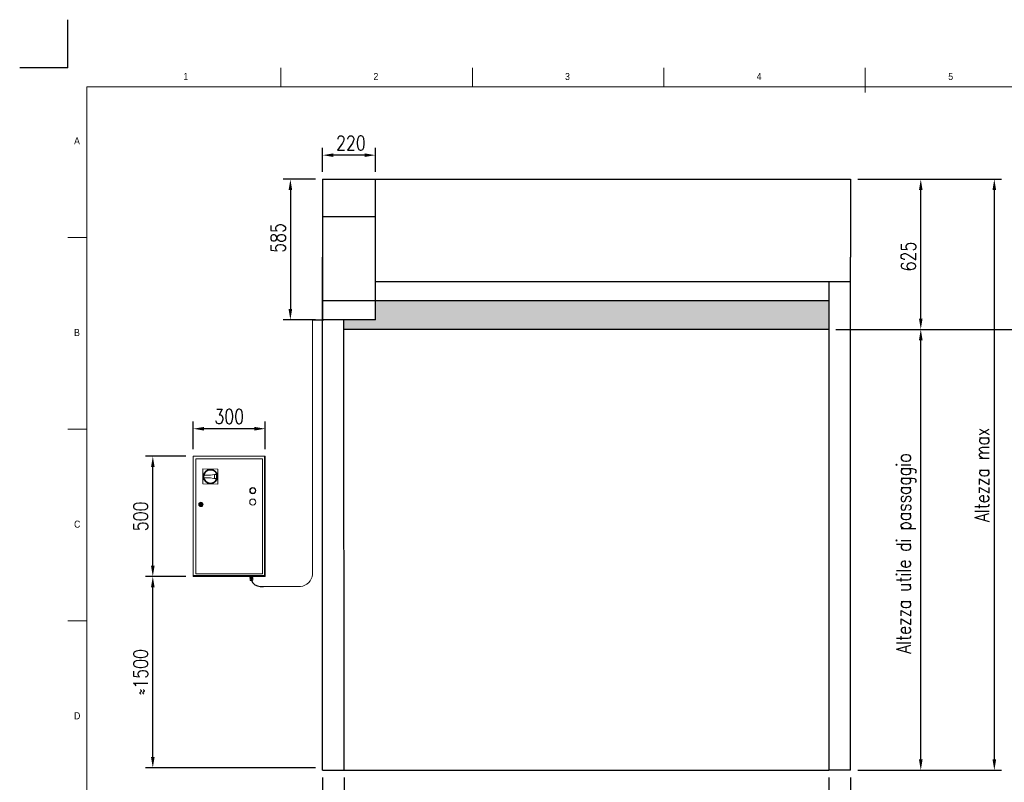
# Model space of a CAD drawing. Header units: millimetres. Extents: x 106533 to 120455, y 95328 to 100331.
# Tile 4 of 9: x 106533 to 110629, y 97157 to 100329. Entities that reach past the tile are written whole.
import ezdxf

# ---------------------------------------------------------------- set-up
doc = ezdxf.new("R2010")
doc.units = ezdxf.units.MM
doc.linetypes.add('ACAD_ISO02W100', pattern=[15, 12, -3])
for name, color, linetype in [('Disegno', 1, 'Continuous'), ('FORMAT', 7, 'Continuous'), ('Tratteggio', 4, 'ACAD_ISO02W100')]:
    doc.layers.add(name, color=color, linetype=linetype)
doc.styles.add('NYIP', font='romans.shx', dxfattribs={"width": 0.8})
doc.styles.add('SLDTEXTSTYLE0', font='GOTHIC.TTF', dxfattribs={"width": 0.913})
doc.dimstyles.new('STANDARD35', dxfattribs={"dimscale": 35, "dimtxt": 2, "dimasz": 1.5, "dimexe": 1, "dimexo": 1, "dimgap": 0.7, "dimtad": 1, "dimdec": 0, "dimdsep": 46, "dimtxsty": 'NYIP', "dimcen": 0, "dimclrd": 1, "dimclre": 1, "dimclrt": 2, "dimadec": 0, "dimazin": 0, "dimtfac": 1, "dimtdec": 0, "dimtix": 1, "dimtmove": 0, "dimatfit": 3, "dimfxl": 0, "dimtvp": 1, "dimtolj": 1, "dimtzin": 0, "dimarcsym": 0})

# ---------------------------------------------------------------- blocks, each defined once
blk = doc.blocks.new('A$C7C9C4F3F')
at = {"color": 7, "lineweight": 5}
blk.add_line((8295, 11245), (8295, 11504), dxfattribs=at)
at = {"layer": 'FORMAT', "color": 7, "lineweight": 5}
for p, q in [((2216, 11304), (2216, 11504)), ((4209, 11504), (4209, 11304)), ((6202, 11304), (6202, 11504)), ((16199, 11304), (199, 11304)), ((199, 11304), (199, 199)), ((199, 9738), (0, 9738)), ((0, 7745), (199, 7745)), ((0, 5752), (199, 5752))]:
    blk.add_line(p, q, dxfattribs=at)
at = {"color": 7, "lineweight": 5, "char_height": 73.8, "attachment_point": 1, "style": 'SLDTEXTSTYLE0'}
for s, insert in [('1', (1203, 11450)), ('2', (3180, 11450)), ('3', (5173, 11450)), ('4', (7166, 11450)), ('5', (9159, 11450)), ('A', (66, 10780)), ('B', (66, 8787)), ('C', (66, 6794)), ('D', (66, 4801))]:
    blk.add_mtext(s, dxfattribs=dict(at, insert=insert))
blk = doc.blocks.new('*D329')
at = {"color": 7, "lineweight": -2}
for p, q in [((107224.5, 98013), (107056.6, 98013)), ((107086.6, 97262.3), (107086.6, 97968)), ((107763, 97217.3), (107056.6, 97217.3))]:
    blk.add_line(p, q, dxfattribs=at)
at = {"color": 7}
for points in [[(107094.1, 97968), (107079.1, 97968), (107086.6, 98013)], [(107079.1, 97262.3), (107094.1, 97262.3), (107086.6, 97217.3)]]:
    blk.add_solid(points, dxfattribs=at)
at = {"layer": 'Defpoints', "color": 0}
for p in [(107086.6, 98013), (107254.5, 98013), (107793, 97217.3)]:
    blk.add_point(p, dxfattribs=at)
at = {"color": 7, "lineweight": 0, "insert": (107035.6, 97615.1), "char_height": 60, "attachment_point": 5, "rotation": 90, "style": 'NYIP'}
blk.add_mtext('\\A1;≈1500', dxfattribs=at)
blk = doc.blocks.new('*D330')
at = {"color": 7, "lineweight": -2}
for p, q in [((107224.1, 98513), (107056.6, 98513)), ((107086.6, 98058), (107086.6, 98468)), ((107224.1, 98013), (107056.6, 98013))]:
    blk.add_line(p, q, dxfattribs=at)
at = {"color": 7}
for points in [[(107094.1, 98468), (107079.1, 98468), (107086.6, 98513)], [(107079.1, 98058), (107094.1, 98058), (107086.6, 98013)]]:
    blk.add_solid(points, dxfattribs=at)
at = {"layer": 'Defpoints', "color": 0}
for p in [(107086.6, 98513), (107254.1, 98513), (107254.1, 98013)]:
    blk.add_point(p, dxfattribs=at)
at = {"color": 7, "lineweight": 0, "insert": (107035.6, 98263), "char_height": 60, "attachment_point": 5, "rotation": 90, "style": 'NYIP'}
blk.add_mtext('\\A1;500', dxfattribs=at)
blk = doc.blocks.new('*D331')
at = {"color": 7, "lineweight": -2}
for p, q in [((107793, 97176.8), (107793, 96950.8)), ((107883, 97176.8), (107883, 96950.8)), ((107793, 96980.8), (107583.2, 96980.8)), ((107748, 96980.8), (107703, 96980.8)), ((107883, 96980.8), (107793, 96980.8)), ((107928, 96980.8), (107973, 96980.8))]:
    blk.add_line(p, q, dxfattribs=at)
at = {"color": 7}
for points in [[(107748, 96973.3), (107748, 96988.3), (107793, 96980.8)], [(107928, 96988.3), (107928, 96973.3), (107883, 96980.8)]]:
    blk.add_solid(points, dxfattribs=at)
at = {"layer": 'Defpoints', "color": 0}
for p in [(107793, 97206.8), (107883, 97206.8), (107793, 96980.8)]:
    blk.add_point(p, dxfattribs=at)
at = {"color": 7, "lineweight": 0, "insert": (107643.1, 97031.8), "char_height": 60, "attachment_point": 5, "style": 'NYIP'}
blk.add_mtext('\\A1;90', dxfattribs=at)
blk = doc.blocks.new('*D332')
at = {"color": 7, "lineweight": -2}
for p, q in [((109899.9, 97176.8), (109899.9, 96944.8)), ((109989.9, 97176.8), (109989.9, 96944.8)), ((109854.9, 96974.8), (109809.9, 96974.8)), ((109989.9, 96974.8), (109899.9, 96974.8)), ((109989.9, 96974.8), (110199.6, 96974.8)), ((110034.9, 96974.8), (110079.9, 96974.8))]:
    blk.add_line(p, q, dxfattribs=at)
at = {"color": 7}
for points in [[(109854.9, 96967.3), (109854.9, 96982.3), (109899.9, 96974.8)], [(110034.9, 96982.3), (110034.9, 96967.3), (109989.9, 96974.8)]]:
    blk.add_solid(points, dxfattribs=at)
at = {"layer": 'Defpoints', "color": 0}
for p in [(109899.9, 97206.8), (109989.9, 97206.8), (109899.9, 96974.8)]:
    blk.add_point(p, dxfattribs=at)
at = {"color": 7, "lineweight": 0, "insert": (110139.8, 97025.8), "char_height": 60, "attachment_point": 5, "style": 'NYIP'}
blk.add_mtext('\\A1;90', dxfattribs=at)
blk = doc.blocks.new('*D333')
at = {"color": 7, "lineweight": -2}
for p, q in [((107883, 97176.8), (107883, 96950.8)), ((109899.9, 97176.8), (109899.9, 96950.8)), ((107928, 96980.8), (109854.9, 96980.8))]:
    blk.add_line(p, q, dxfattribs=at)
at = {"color": 7}
for points in [[(107928, 96988.3), (107928, 96973.3), (107883, 96980.8)], [(109854.9, 96973.3), (109854.9, 96988.3), (109899.9, 96980.8)]]:
    blk.add_solid(points, dxfattribs=at)
at = {"layer": 'Defpoints', "color": 0}
for p in [(107883, 97206.8), (109899.9, 97206.8), (109899.9, 96980.8)]:
    blk.add_point(p, dxfattribs=at)
at = {"color": 7, "lineweight": 0, "insert": (108885, 97041.8), "char_height": 60, "attachment_point": 5, "style": 'NYIP'}
blk.add_mtext('\\A1;Larghezza utile di passaggio', dxfattribs=at)
blk = doc.blocks.new('*D334')
at = {"color": 7, "lineweight": -2}
for p, q in [((109928.2, 99040.8), (110311.9, 99040.8)), ((110281.9, 97251.8), (110281.9, 98995.8)), ((110019.9, 97206.8), (110311.9, 97206.8))]:
    blk.add_line(p, q, dxfattribs=at)
at = {"color": 7}
for points in [[(110289.4, 98995.8), (110274.4, 98995.8), (110281.9, 99040.8)], [(110274.4, 97251.8), (110289.4, 97251.8), (110281.9, 97206.8)]]:
    blk.add_solid(points, dxfattribs=at)
at = {"layer": 'Defpoints', "color": 0}
for p in [(109898.2, 99040.8), (110281.9, 99040.8), (109989.9, 97206.8)]:
    blk.add_point(p, dxfattribs=at)
at = {"color": 7, "lineweight": 0, "insert": (110220.9, 98108.9), "char_height": 60, "attachment_point": 5, "rotation": 90, "style": 'NYIP'}
blk.add_mtext('\\A1;Altezza utile di passaggio', dxfattribs=at)
blk = doc.blocks.new('*D335')
at = {"color": 7, "lineweight": -2}
for p, q in [((110019.9, 99665.8), (110311.9, 99665.8)), ((110281.9, 99085.8), (110281.9, 99620.8)), ((109928.2, 99040.8), (110311.9, 99040.8))]:
    blk.add_line(p, q, dxfattribs=at)
at = {"color": 7}
for points in [[(110289.4, 99620.8), (110274.4, 99620.8), (110281.9, 99665.8)], [(110274.4, 99085.8), (110289.4, 99085.8), (110281.9, 99040.8)]]:
    blk.add_solid(points, dxfattribs=at)
at = {"layer": 'Defpoints', "color": 0}
for p in [(109989.9, 99665.8), (110281.9, 99665.8), (109898.2, 99040.8)]:
    blk.add_point(p, dxfattribs=at)
at = {"color": 7, "lineweight": 0, "insert": (110230.9, 99344.3), "char_height": 60, "attachment_point": 5, "rotation": 90, "style": 'NYIP'}
blk.add_mtext('\\A1;625', dxfattribs=at)
blk = doc.blocks.new('*D336')
at = {"color": 7, "lineweight": -2}
for p, q in [((107793, 99695.8), (107793, 99795.8)), ((107968, 99765.8), (107838, 99765.8)), ((108013, 99695.8), (108013, 99795.8))]:
    blk.add_line(p, q, dxfattribs=at)
at = {"color": 7}
for points in [[(107838, 99773.3), (107838, 99758.3), (107793, 99765.8)], [(107968, 99758.3), (107968, 99773.3), (108013, 99765.8)]]:
    blk.add_solid(points, dxfattribs=at)
at = {"layer": 'Defpoints', "color": 0}
for p in [(107793, 99765.8), (107793, 99665.8), (108013, 99665.8)]:
    blk.add_point(p, dxfattribs=at)
at = {"color": 7, "lineweight": 0, "insert": (107910.6, 99816.8), "char_height": 60, "attachment_point": 5, "style": 'NYIP'}
blk.add_mtext('\\A1;220', dxfattribs=at)
blk = doc.blocks.new('*D337')
at = {"color": 7, "lineweight": -2}
for p, q in [((107763, 99665.8), (107629, 99665.8)), ((107659, 99620.8), (107659, 99125.8)), ((107763, 99080.8), (107629, 99080.8))]:
    blk.add_line(p, q, dxfattribs=at)
at = {"color": 7}
for points in [[(107666.5, 99620.8), (107651.5, 99620.8), (107659, 99665.8)], [(107651.5, 99125.8), (107666.5, 99125.8), (107659, 99080.8)]]:
    blk.add_solid(points, dxfattribs=at)
at = {"layer": 'Defpoints', "color": 0}
for p in [(107793, 99665.8), (107659, 99080.8), (107793, 99080.8)]:
    blk.add_point(p, dxfattribs=at)
at = {"color": 7, "lineweight": 0, "insert": (107608, 99421.6), "char_height": 60, "attachment_point": 5, "rotation": 90, "style": 'NYIP'}
blk.add_mtext('\\A1;585', dxfattribs=at)
blk = doc.blocks.new('*D338')
at = {"color": 7, "lineweight": -2}
for p, q in [((107254.5, 98543), (107254.5, 98657.7)), ((107554.5, 98543), (107554.5, 98657.7)), ((107509.5, 98627.7), (107299.5, 98627.7))]:
    blk.add_line(p, q, dxfattribs=at)
at = {"color": 7}
for points in [[(107299.5, 98635.2), (107299.5, 98620.2), (107254.5, 98627.7)], [(107509.5, 98620.2), (107509.5, 98635.2), (107554.5, 98627.7)]]:
    blk.add_solid(points, dxfattribs=at)
at = {"layer": 'Defpoints', "color": 0}
for p in [(107254.5, 98627.7), (107254.5, 98513), (107554.5, 98513)]:
    blk.add_point(p, dxfattribs=at)
at = {"color": 7, "lineweight": 0, "insert": (107404.5, 98678.7), "char_height": 60, "attachment_point": 5, "style": 'NYIP'}
blk.add_mtext('\\A1;300', dxfattribs=at)
blk = doc.blocks.new('*D344')
at = {"color": 7, "lineweight": -2}
for p, q in [((110019.9, 99665.8), (110617.9, 99665.8)), ((110587.9, 99620.8), (110587.9, 97251.8)), ((110019.9, 97206.8), (110617.9, 97206.8))]:
    blk.add_line(p, q, dxfattribs=at)
at = {"color": 7}
for points in [[(110595.4, 99620.8), (110580.4, 99620.8), (110587.9, 99665.8)], [(110580.4, 97251.8), (110595.4, 97251.8), (110587.9, 97206.8)]]:
    blk.add_solid(points, dxfattribs=at)
at = {"layer": 'Defpoints', "color": 0}
for p in [(109989.9, 99665.8), (109989.9, 97206.8), (110587.9, 97206.8)]:
    blk.add_point(p, dxfattribs=at)
at = {"color": 7, "lineweight": 0, "insert": (110536.9, 98436.3), "char_height": 60, "attachment_point": 5, "rotation": 90, "style": 'NYIP'}
blk.add_mtext('\\A1;Altezza max', dxfattribs=at)

msp = doc.modelspace()

# ---------------------------------------------------------------- hatches: boundary and pattern name
h = msp.add_hatch(color=256)
h.set_gradient(color2=(0, 0, 0), one_color=1)
h.paths.add_polyline_path([(109899.9, 99040.8), (109899.9, 99160.8), (108013, 99160.8), (108013, 99080.8), (107881.3, 99080.8), (107881.3, 99040.8)])

# ---------------------------------------------------------------- linework, layer by layer
at = {"color": 7}
for q in [(106732.7, 100329.4), (106532.7, 100129.4)]:
    msp.add_line((106732.7, 100129.4), q, dxfattribs=at)
for p, q in [((108013, 99160.8), (109900, 99160.8)), ((109900, 99160.8), (109900, 99040.8)), ((107750.9, 99080.8), (107798, 99080.8)), ((107881.3, 99040.8), (107881.3, 99080.8)), ((109900, 99040.8), (107881.3, 99040.8)), ((110137, 99040.8), (112975.2, 99040.8)), ((107532.9, 97971.9), (107546.9, 97971.9)), ((107793, 97206.8), (107883, 97206.8)), ((107883, 97206.8), (109899.9, 97206.8)), ((109989.9, 97206.8), (109899.9, 97206.8))]:
    msp.add_line(p, q)
at = {"color": 7, "lineweight": 5}
for p, q in [((107750.9, 99080.8), (107750.9, 98021.6)), ((107254.5, 98513), (107550.7, 98513)), ((107254.5, 98013), (107254.5, 98513)), ((107265.4, 98502.1), (107543.6, 98502.1)), ((107265.4, 98023.9), (107265.4, 98502.1)), ((107543.6, 98502.1), (107543.6, 98023.9)), ((107550.7, 98513), (107550.7, 98016.8)), ((107550.7, 98513), (107554.5, 98513)), ((107554.5, 98513), (107554.5, 98013)), ((107295.1, 98397.8), (107295.4, 98460.2)), ((107295.4, 98460.2), (107357.8, 98459.9)), ((107357.8, 98459.9), (107357.5, 98397.5)), ((107326.4, 98423.1), (107300.1, 98423.2)), ((107300.2, 98434.7), (107326.5, 98434.6)), ((107351.1, 98418.2), (107326.4, 98423.1)), ((107326.5, 98434.6), (107351.2, 98439.3)), ((107343.7, 98435.9), (107350, 98437.1)), ((107343.7, 98421.7), (107343.8, 98435.9)), ((107343.7, 98421.7), (107343.7, 98435.9)), ((107349.9, 98420.4), (107343.7, 98421.7)), ((107357.5, 98397.5), (107295.1, 98397.8)), ((107281.6, 98314.3), (107283.5, 98314.3)), ((107283.5, 98311.7), (107281.6, 98311.7)), ((107289.6, 98314.3), (107291.5, 98314.3)), ((107291.5, 98311.7), (107289.6, 98311.7)), ((107550.7, 98016.8), (107254.5, 98016.8)), ((107254.5, 98013), (107254.5, 98016.8)), ((107254.5, 98013), (107261.8, 98013)), ((107554.5, 98013), (107254.5, 98013)), ((107261.5, 98013), (107261.5, 98013)), ((107261.8, 98013), (107262.4, 98013)), ((107262.4, 98013), (107263.4, 98013)), ((107263.4, 98013), (107264.7, 98013)), ((107264.7, 98013), (107266.1, 98013)), ((107543.6, 98023.9), (107265.4, 98023.9)), ((107266.1, 98013), (107267.8, 98013)), ((107267.8, 98013), (107269.6, 98013)), ((107269.6, 98013), (107271.4, 98013)), ((107271.4, 98013), (107273.2, 98013)), ((107273.2, 98013), (107274.9, 98013)), ((107274.9, 98013), (107276.4, 98013)), ((107276.4, 98013), (107277.6, 98013)), ((107277.6, 98013), (107278.6, 98013)), ((107278.6, 98013), (107279.2, 98013)), ((107279.2, 98013), (107279.5, 98013)), ((107279.5, 98013), (107279.5, 98013)), ((107301.5, 98013), (107301.5, 98013)), ((107301.5, 98013), (107301.8, 98013)), ((107301.8, 98013), (107302.4, 98013)), ((107302.4, 98013), (107303.4, 98013)), ((107303.4, 98013), (107304.7, 98013)), ((107304.7, 98013), (107306.1, 98013)), ((107306.1, 98013), (107307.8, 98013)), ((107307.8, 98013), (107309.6, 98013)), ((107309.6, 98013), (107311.4, 98013)), ((107311.4, 98013), (107313.2, 98013)), ((107313.2, 98013), (107314.9, 98013)), ((107314.9, 98013), (107316.4, 98013)), ((107316.4, 98013), (107317.6, 98013)), ((107317.6, 98013), (107318.6, 98013)), ((107318.6, 98013), (107319.2, 98013)), ((107319.2, 98013), (107319.5, 98013)), ((107319.5, 98013), (107319.5, 98013)), ((107449.5, 98013), (107449.5, 98013)), ((107449.5, 98013), (107449.8, 98013)), ((107449.8, 98013), (107450.4, 98013)), ((107450.4, 98013), (107451.4, 98013)), ((107451.4, 98013), (107452.7, 98013)), ((107452.7, 98013), (107454.1, 98013)), ((107454.1, 98013), (107455.8, 98013)), ((107455.8, 98013), (107457.6, 98013)), ((107457.6, 98013), (107459.4, 98013)), ((107459.4, 98013), (107461.2, 98013)), ((107461.2, 98013), (107462.9, 98013)), ((107462.9, 98013), (107464.4, 98013)), ((107464.4, 98013), (107465.6, 98013)), ((107465.6, 98013), (107466.6, 98013)), ((107466.6, 98013), (107467.2, 98013)), ((107467.2, 98013), (107467.5, 98013)), ((107467.5, 98013), (107467.5, 98013)), ((107489.5, 98013), (107489.5, 98013)), ((107489.5, 98013), (107489.8, 98013)), ((107489.8, 98013), (107490.4, 98013)), ((107490.4, 98013), (107491.4, 98013)), ((107490.5, 98006.5), (107490.5, 98009)), ((107493.6, 98009), (107490.5, 98009)), ((107493.6, 98006.5), (107490.5, 98006.5)), ((107490.5, 98006.5), (107492.7, 98006.5)), ((107491.3, 97999), (107491.3, 98004.5)), ((107496.7, 98004.5), (107491.3, 98004.5)), ((107491.3, 97999), (107491.6, 97997.2)), ((107494, 97999), (107491.3, 97999)), ((107491.4, 97999), (107491.3, 97999)), ((107491.3, 97999), (107491.3, 97999)), ((107491.3, 97999), (107491.3, 97999)), ((107491.4, 98013), (107492.7, 98013)), ((107491.5, 97999), (107491.4, 97999)), ((107491.7, 97999), (107491.5, 97999)), ((107491.6, 97997.2), (107491.7, 97997.2)), ((107492.1, 97999), (107491.7, 97999)), ((107491.7, 97997.2), (107492, 97997.2)), ((107492, 97997.2), (107492.4, 97997.2)), ((107492.5, 97999), (107492.1, 97999)), ((107492.2, 98013), (107492.2, 98009)), ((107492.4, 97997.2), (107493, 97997.2)), ((107492.9, 97999), (107492.5, 97999)), ((107492.7, 98013), (107494.1, 98013)), ((107492.7, 98006.5), (107492.7, 98004.5)), ((107492.8, 98006.5), (107492.7, 98006.5)), ((107492.7, 98006.5), (107492.7, 98006.5)), ((107493.1, 98006.5), (107492.8, 98006.5)), ((107493.5, 97999), (107492.9, 97999)), ((107493, 97997.2), (107493.8, 97997.2)), ((107493.6, 98006.5), (107493.1, 98006.5)), ((107493.1, 97996), (107493.2, 97996)), ((107493.2, 97996), (107493.1, 97996)), ((107493.2, 97996), (107493.5, 97996)), ((107493.5, 97996), (107493.2, 97996)), ((107494, 97999), (107493.5, 97999)), ((107493.5, 97996), (107493.9, 97996)), ((107493.9, 97996), (107493.5, 97996)), ((107493.6, 98006.5), (107493.6, 98009)), ((107499.9, 98009), (107493.6, 98009)), ((107494.2, 98006.5), (107493.6, 98006.5)), ((107499.9, 98006.5), (107493.6, 98006.5)), ((107493.8, 97997.2), (107494.6, 97997.2)), ((107493.9, 97996), (107494.5, 97996)), ((107494.5, 97996), (107493.9, 97996)), ((107496.7, 97999), (107494, 97999)), ((107494.7, 97999), (107494, 97999)), ((107494.1, 98013), (107495.8, 98013)), ((107494.9, 98006.5), (107494.2, 98006.5)), ((107494.2, 97996), (107494.3, 97996)), ((107494.3, 97996), (107494.2, 97996)), ((107494.3, 97996), (107494.6, 97996)), ((107494.6, 97996), (107494.3, 97996)), ((107494.5, 97996), (107495.2, 97996)), ((107495.2, 97996), (107494.5, 97996)), ((107494.6, 97997.2), (107495.5, 97997.2)), ((107494.6, 97996), (107495, 97996)), ((107495, 97996), (107494.6, 97996)), ((107495.3, 97999), (107494.7, 97999)), ((107495.7, 98006.5), (107494.9, 98006.5)), ((107495, 97996), (107495.6, 97996)), ((107495.6, 97996), (107495, 97996)), ((107495.2, 97996), (107495.9, 97996)), ((107495.9, 97996), (107495.2, 97996)), ((107496, 97999), (107495.3, 97999)), ((107495.5, 97997.2), (107496.5, 97997.2)), ((107495.6, 97996), (107496.2, 97996)), ((107496.2, 97996), (107495.6, 97996)), ((107496.5, 98006.5), (107495.7, 98006.5)), ((107495.8, 98013), (107497.6, 98013)), ((107495.9, 97996), (107496.7, 97996)), ((107496.7, 97996), (107495.9, 97996)), ((107496.7, 97999), (107496, 97999)), ((107496.2, 97996), (107496.9, 97996)), ((107496.9, 97996), (107496.2, 97996)), ((107497.4, 98006.5), (107496.5, 98006.5)), ((107496.5, 97997.2), (107497.5, 97997.2)), ((107496.7, 97999), (107496.7, 98004.5)), ((107502.2, 98004.5), (107496.7, 98004.5)), ((107499.5, 97999), (107496.7, 97999)), ((107497.5, 97999), (107496.7, 97999)), ((107496.7, 97996), (107497.6, 97996)), ((107497.6, 97996), (107496.7, 97996)), ((107496.9, 97996), (107497.6, 97996)), ((107497.6, 97996), (107496.9, 97996)), ((107498.2, 98006.5), (107497.4, 98006.5)), ((107498.1, 97999), (107497.5, 97999)), ((107497.5, 97997.2), (107498.4, 97997.2)), ((107497.6, 98013), (107499.4, 98013)), ((107497.6, 97996), (107498.3, 97996)), ((107498.3, 97996), (107497.6, 97996)), ((107497.6, 97996), (107498.2, 97996)), ((107498.2, 97996), (107497.6, 97996)), ((107498.8, 97999), (107498.1, 97999)), ((107499, 98006.5), (107498.2, 98006.5)), ((107498.2, 97996), (107498.7, 97996)), ((107498.7, 97996), (107498.2, 97996)), ((107498.3, 97996), (107499, 97996)), ((107499, 97996), (107498.3, 97996)), ((107498.4, 97997.2), (107499.3, 97997.2)), ((107498.7, 97996), (107499, 97996)), ((107499, 97996), (107498.7, 97996)), ((107499.5, 97999), (107498.8, 97999)), ((107499.7, 98006.5), (107499, 98006.5)), ((107499, 97996), (107499.6, 97996)), ((107499.6, 97996), (107499, 97996)), ((107499, 97996), (107499.2, 97996)), ((107499.2, 97996), (107499, 97996)), ((107499.2, 97996), (107499.2, 97996)), ((107499.3, 97997.2), (107500.1, 97997.2)), ((107499.4, 98013), (107501.2, 98013)), ((107502.2, 97999), (107499.5, 97999)), ((107500, 97999), (107499.5, 97999)), ((107499.6, 97996), (107500, 97996)), ((107500, 97996), (107499.6, 97996)), ((107500.2, 98006.5), (107499.7, 98006.5)), ((107499.9, 98006.5), (107499.9, 98009)), ((107503, 98009), (107499.9, 98009)), ((107503, 98006.5), (107499.9, 98006.5)), ((107500.6, 97999), (107500, 97999)), ((107500, 97996), (107500.3, 97996)), ((107500.3, 97996), (107500, 97996)), ((107500.1, 97997.2), (107500.8, 97997.2)), ((107500.5, 98006.5), (107500.2, 98006.5)), ((107500.3, 97996), (107500.4, 97996)), ((107500.4, 97996), (107500.3, 97996)), ((107500.7, 98006.5), (107500.5, 98006.5)), ((107501, 97999), (107500.6, 97999)), ((107500.7, 98004.5), (107500.7, 98006.5)), ((107500.7, 98006.5), (107500.7, 98006.5)), ((107500.7, 98006.5), (107503, 98006.5)), ((107500.8, 97997.2), (107501.3, 97997.2)), ((107501.4, 97999), (107501, 97999)), ((107501.2, 98009), (107501.2, 98013)), ((107501.2, 98013), (107502.9, 98013)), ((107501.3, 97997.2), (107501.7, 97997.2)), ((107501.7, 97999), (107501.4, 97999)), ((107502, 97999), (107501.7, 97999)), ((107501.7, 97997.2), (107501.8, 97997.2)), ((107501.8, 97997.2), (107501.9, 97997.2)), ((107501.9, 97997.2), (107502.2, 97999)), ((107502.1, 97999), (107502, 97999)), ((107502.2, 97999), (107502.1, 97999)), ((107502.2, 97999), (107502.2, 98004.5)), ((107502.2, 97999), (107502.2, 97999)), ((107502.2, 97999), (107502.2, 97999)), ((107502.9, 98013), (107504.4, 98013)), ((107503, 98006.5), (107503, 98009)), ((107504.4, 98013), (107505.6, 98013)), ((107505.6, 98013), (107506.6, 98013)), ((107506.6, 98013), (107507.2, 98013)), ((107507.2, 98013), (107507.5, 98013)), ((107507.5, 98013), (107507.5, 98013)), ((107529.5, 98013), (107529.5, 98013)), ((107529.5, 98013), (107529.8, 98013)), ((107529.8, 98013), (107530.4, 98013)), ((107530.4, 98013), (107531.4, 98013)), ((107531.4, 98013), (107532.7, 98013)), ((107532.7, 98013), (107534.1, 98013)), ((107534.1, 98013), (107535.8, 98013)), ((107535.8, 98013), (107537.6, 98013)), ((107537.6, 98013), (107539.4, 98013)), ((107539.4, 98013), (107554.5, 98013)), ((107541.2, 98013), (107542.9, 98013)), ((107542.9, 98013), (107544.4, 98013)), ((107544.4, 98013), (107545.6, 98013)), ((107545.6, 98013), (107546.6, 98013)), ((107546.6, 98013), (107547.2, 98013)), ((107547.2, 98013), (107547.5, 98013)), ((107547.5, 98013), (107547.5, 98013)), ((107700.9, 97971.9), (107546.9, 97971.9))]:
    msp.add_line(p, q, dxfattribs=at)
for centre, radius in [((107326.4, 98428.8), 29.8), ((107326.4, 98428.8), 26.9), ((107502.7, 98370.3), 12.8), ((107502.7, 98370.3), 10.9), ((107502.7, 98322.3), 12.8), ((107286.5, 98313), 8.96), ((107286.5, 98313), 7.68), ((107286.5, 98313), 5.12), ((107286.5, 98313), 1.28)]:
    msp.add_circle(centre, radius, dxfattribs=at)
for centre, radius, start, end in [((107326.4, 98428.8), 26.9, 167.3296, 192.0768), ((107326.4, 98428.8), 25, 340.1095, 19.297), ((107326.4, 98428.8), 26.9, 336.5708, 22.8356), ((107286.5, 98313), 5.12, 14.4775, 165.5225), ((107286.5, 98313), 5.12, 194.4775, 345.5225), ((107286.5, 98313), 3.3, 22.8511, 157.1489), ((107286.5, 98313), 3.3, 202.8511, 337.1489), ((107697.3, 98025.5), 53.8, 273.8397, 355.7635)]:
    msp.add_arc(centre, radius, start, end, dxfattribs=at)
msp.add_arc((107534.7, 98013.9), 42, 205.2117, 267.5201)
for points, knots in [([(107491.6, 97997.2), (107491.7, 97997.1), (107491.7, 97996.9), (107491.8, 97996.6), (107492.1, 97996.4), (107492.3, 97996.2), (107492.6, 97996.1), (107492.8, 97996), (107492.9, 97996), (107492.9, 97996), (107492.9, 97996)], [0, 0, 0, 0, 0.127932, 0.334083, 0.512603, 0.668158, 0.801193, 0.910237, 0.992808, 1, 1, 1, 1]), ([(107500.5, 97996), (107500.5, 97996), (107500.6, 97996), (107500.7, 97996), (107500.9, 97996.1), (107501.2, 97996.2), (107501.5, 97996.5), (107501.8, 97996.8), (107501.8, 97997.1), (107501.9, 97997.2)], [0, 0, 0, 0, 0.004473, 0.071345, 0.184056, 0.381389, 0.583308, 0.787337, 1, 1, 1, 1])]:
    msp.add_open_spline(points, degree=3, knots=knots, dxfattribs=at)
at = {"layer": 'Disegno', "color": 7}
for p, q in [((107793, 99665.8), (107793, 99080.8)), ((107793, 99665.8), (109989.9, 99665.8)), ((108013, 99080.8), (108013, 99665.8)), ((109989.9, 99665.8), (109989.9, 99340.8)), ((107793, 99510.8), (108013, 99510.8)), ((107793, 97206.8), (107793, 99340.8)), ((109989.9, 97206.8), (109989.9, 99340.8)), ((108013, 99240.8), (109989.9, 99240.8)), ((109899.9, 99240.8), (109899.9, 97206.8)), ((107793, 99160.8), (108013, 99160.8)), ((108013, 99080.8), (107793, 99080.8)), ((107883, 97206.8), (107881.3, 99040.8))]:
    msp.add_line(p, q, dxfattribs=at)
at = {"layer": 'Tratteggio', "color": 7, "ltscale": 40}
msp.add_line((109898.2, 99040.8), (107881.3, 99040.8), dxfattribs=at)

# ---------------------------------------------------------------- block references
at = {"xscale": 0.4, "yscale": 0.4, "zscale": 0.4}
msp.add_blockref('A$C7C9C4F3F', (106732.7, 95527.9), dxfattribs=at)

# ---------------------------------------------------------------- dimensions: what is measured, and where the dimension line sits
at = {"color": 7, "lineweight": 0}
for base, p1, p2, angle, picture, middle in [((107793, 99765.8), (108013, 99665.8), (107793, 99665.8), 0, '*D336', (107910.6, 99765.8)), ((107659, 99080.8), (107793, 99665.8), (107793, 99080.8), 90, '*D337', (107659, 99421.6)), ((110281.9, 99665.8), (109898.2, 99040.8), (109989.9, 99665.8), 90, '*D335', (110281.9, 99344.3)), ((107793, 96980.8), (107883, 97206.8), (107793, 97206.8), 0, '*D331', (107643.1, 96980.8)), ((109899.9, 96974.8), (109989.9, 97206.8), (109899.9, 97206.8), 0, '*D332', (110139.8, 96974.8))]:
    dim = msp.add_linear_dim(base=base, p1=p1, p2=p2, angle=angle, dimstyle='STANDARD35', override={"dimscale": 30, "dimclrd": 7, "dimclre": 7, "dimclrt": 7}, dxfattribs=at)
    dim.commit()
    dim.dimension.update_dxf_attribs({"geometry": picture, "text_midpoint": middle, "dimtype": 160})
for base, p1, p2, text, picture, middle in [((110587.9, 97206.8), (109989.9, 99665.8), (109989.9, 97206.8), 'Altezza max', '*D344', (110536.9, 98436.3)), ((107086.6, 98013), (107793, 97217.3), (107254.5, 98013), '≈1500', '*D329', (107035.6, 97615.1))]:
    dim = msp.add_linear_dim(base=base, p1=p1, p2=p2, angle=90, text=text, dimstyle='STANDARD35', override={"dimscale": 30, "dimclrd": 7, "dimclre": 7, "dimclrt": 7}, dxfattribs=at)
    dim.commit()
    dim.dimension.update_dxf_attribs({"geometry": picture, "text_midpoint": middle})
for base, p1, p2, angle, text, picture, middle in [((110281.9, 99040.8), (109989.9, 97206.8), (109898.2, 99040.8), 90, 'Altezza utile di passaggio', '*D334', (110281.9, 98108.9)), ((109899.9, 96980.8), (107883, 97206.8), (109899.9, 97206.8), 0, 'Larghezza utile di passaggio', '*D333', (108885, 96980.8))]:
    dim = msp.add_linear_dim(base=base, p1=p1, p2=p2, angle=angle, text=text, dimstyle='STANDARD35', override={"dimscale": 30, "dimclrd": 7, "dimclre": 7, "dimclrt": 7}, dxfattribs=at)
    dim.commit()
    dim.dimension.update_dxf_attribs({"geometry": picture, "text_midpoint": middle, "dimtype": 160})
for base, p1, p2, angle, picture, middle in [((107254.5, 98627.7), (107554.5, 98513), (107254.5, 98513), 180, '*D338', (107404.5, 98678.7)), ((107086.6, 98513), (107254.1, 98013), (107254.1, 98513), 90, '*D330', (107035.6, 98263))]:
    dim = msp.add_linear_dim(base=base, p1=p1, p2=p2, angle=angle, dimstyle='STANDARD35', override={"dimscale": 30, "dimclrd": 7, "dimclre": 7, "dimclrt": 7}, dxfattribs=at)
    dim.commit()
    dim.dimension.update_dxf_attribs({"geometry": picture, "text_midpoint": middle})

doc.saveas('drawing.dxf')
